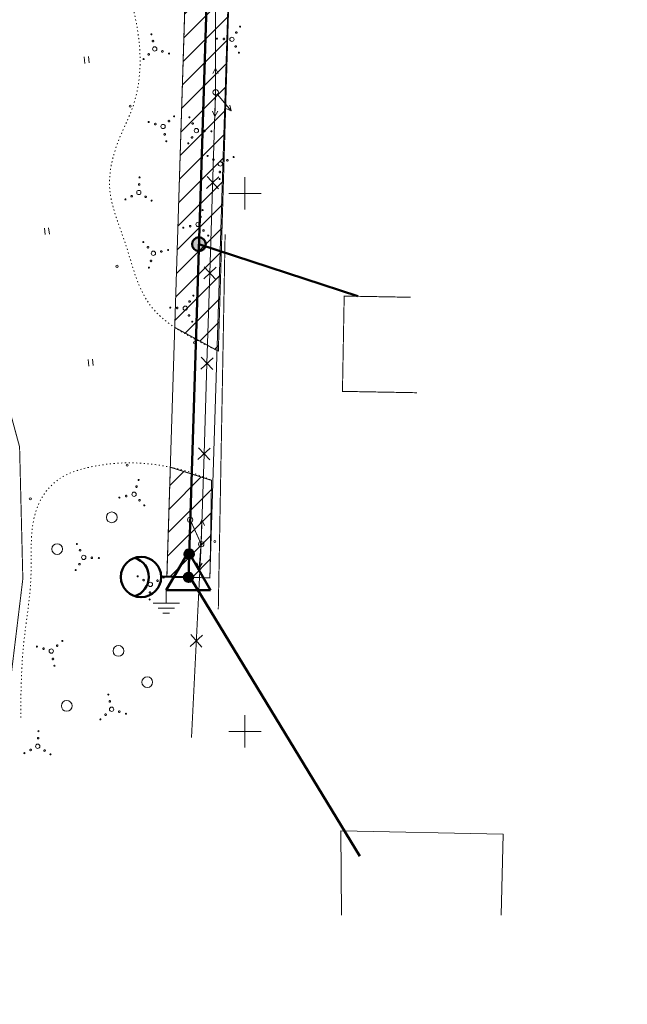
# Model space of a CAD drawing. Header units: millimetres. Extents: x 0 to 1188, y 0 to 841.
# Tile 2 of 76: x 141 to 254, y 0 to 183. Entities that reach past the tile are written whole.
import ezdxf

# ---------------------------------------------------------------- set-up
doc = ezdxf.new("R2010")
doc.units = ezdxf.units.MM
for name, pattern in [('K5LT32789', [0]), ('K5LT32797', [0]), ('K5LT32809', [0]), ('K5LT32813', [0]), ('K5LT32814', [0]), ('K5LT32815', [3.5, 2.5, -1]), ('K5LT32816', [3.2000000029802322, 3, -0.2000000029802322]), ('K5LT32817', [0.7000000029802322, 0.2000000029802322, -0.5]), ('K5LT32826', [1, 0.5, -0.5]), ('K5LT32827', [0]), ('K5LT_BASIC', [0]), ('K5LT_THIN', [0])]:
    doc.linetypes.add(name, pattern=pattern)
doc.layers.add('Системный слой', color=7, linetype='Continuous')
pattern_1 = [(45, (0, 0), (-2.121320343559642, 2.121320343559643), [])]

# ---------------------------------------------------------------- blocks, each defined once
blk = doc.blocks.new('U12')
at = {"layer": 'Системный слой', "color": 1, "linetype": 'K5LT32809', "lineweight": 18, "true_color": 0xff0000}
for p, q in [((183.7110717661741, 579.213126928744), (168.0410036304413, 79.51064309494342)), ((191.7071411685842, 578.9623798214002), (176.0370730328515, 79.25989598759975))]:
    blk.add_line(p, q, dxfattribs=at)
blk = doc.blocks.new('U13')
at = {"layer": 'Системный слой', "color": 1, "linetype": 'K5LT32809', "lineweight": 18, "true_color": 0xff0000}
for p, q in [((183.7110717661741, 579.213126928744), (168.0410036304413, 79.51064309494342)), ((191.7071411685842, 578.9623798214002), (176.0370730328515, 79.25989598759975))]:
    blk.add_line(p, q, dxfattribs=at)
blk = doc.blocks.new('U18')
at = {"layer": 'Системный слой', "color": 7, "linetype": 'K5LT32813', "lineweight": 18}
for p, q in [((177.099136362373, 169.5365158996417), (177.0680361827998, 189.2773323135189)), ((176.0246293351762, 135.9373237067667), (177.099136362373, 169.5365158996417)), ((175.4253866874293, 151.6708644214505), (177.6983791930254, 153.8029809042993)), ((177.6279411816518, 151.6004264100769), (175.4958246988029, 153.8734189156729)), ((174.8881330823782, 134.8712654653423), (177.1611255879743, 137.0033819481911)), ((177.0906875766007, 134.8008274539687), (174.9585710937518, 137.0738199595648)), ((175.4873757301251, 119.1377247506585), (176.0246293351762, 135.9373237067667)), ((174.3508794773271, 118.0716665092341), (176.6238719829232, 120.203782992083)), ((176.5534339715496, 118.0012284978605), (174.4213174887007, 120.2742210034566)), ((174.950122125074, 102.3381257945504), (175.4873757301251, 119.1377247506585)), ((173.813625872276, 101.272067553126), (176.0866183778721, 103.4041840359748)), ((176.0161803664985, 101.2016295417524), (173.8840638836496, 103.4746220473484)), ((174.412868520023, 85.53852683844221), (174.950122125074, 102.3381257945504)), ((172.6129478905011, 49.58355102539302), (174.412868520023, 85.53852683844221)), ((172.3573564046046, 66.51566629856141), (174.6684600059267, 68.60641156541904)), ((174.5582808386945, 66.40548713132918), (172.4675355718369, 68.71659073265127))]:
    blk.add_line(p, q, dxfattribs=at)
blk = doc.blocks.new('U107')
at = {"layer": 'Системный слой', "color": 7, "linetype": 'K5LT_BASIC', "lineweight": 50}
for p, q in [((172.0390383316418, 84.14009994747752), (167.9212344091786, 77.00785433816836)), ((176.1568422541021, 77.00785433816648), (172.0390383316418, 84.14009994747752)), ((167.9212344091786, 77.00785433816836), (176.1568422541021, 77.00785433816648))]:
    blk.add_line(p, q, dxfattribs=at)
blk = doc.blocks.new('U110')
at = {"layer": 'Системный слой'}
h = blk.add_hatch(color=7, dxfattribs=at)
h.paths.add_polyline_path([(172.1744428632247, 83.7031818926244), (171.7457197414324, 82.96922243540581), (171.7915337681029, 82.94431390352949), (171.8387889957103, 82.92226161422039), (171.8873075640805, 82.90314856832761), (171.9369068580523, 82.88704670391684), (171.9874001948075, 82.87401662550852), (172.0385975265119, 82.86410737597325), (172.0903061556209, 82.8573562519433), (172.1423314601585, 82.85378866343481), (172.1944776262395, 82.85341803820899), (172.2465483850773, 82.8562457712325), (172.2983477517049, 82.86226121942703), (172.3496807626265, 82.87144174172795), (172.4003542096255, 82.88375278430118), (172.4501773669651, 82.8991480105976), (172.4989627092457, 82.91756947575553), (172.546526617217, 82.93894784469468), (172.5926900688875, 82.96320265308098), (172.6372793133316, 82.99024261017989), (172.6801265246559, 83.01996594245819), (172.7210704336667, 83.0522607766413), (172.7599569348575, 83.08700556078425), (172.7966396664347, 83.12406952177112), (172.830980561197, 83.16331315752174), (172.8628503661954, 83.20458876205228), (172.8921291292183, 83.24774098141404), (172.91870665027, 83.29260739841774), (172.9424828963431, 83.33901914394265), (172.9633683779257, 83.38680153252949), (172.9812844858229, 83.43577471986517), (172.9961637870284, 83.48575437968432), (173.0079502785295, 83.53655239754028), (173.016599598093, 83.58797757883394), (173.0220791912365, 83.63983636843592), (173.0243684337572, 83.69193357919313), (173.0234587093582, 83.74407312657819), (173.0193534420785, 83.79605876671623), (173.0120680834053, 83.8476948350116), (173.001630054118, 83.89878698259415), (172.9880786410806, 83.94914290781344), (172.9714648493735, 83.99857308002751), (172.9518512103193, 84.04689145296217), (172.9293115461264, 84.09391616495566), (172.9039306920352, 84.1394702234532), (172.8758041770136, 84.18338217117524), (172.8450378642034, 84.22548673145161), (172.8117475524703, 84.26562543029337), (172.7760585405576, 84.30364719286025), (172.7381051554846, 84.33940891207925), (172.6980302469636, 84.37277598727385), (172.6559846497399, 84.40362283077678), (172.6121266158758, 84.43183334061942), (172.6058505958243, 84.43556660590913)])
h.paths.add_polyline_path([(171.3254193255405, 83.6624506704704), (171.3295147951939, 83.61046425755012), (171.3367904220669, 83.5588268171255), (171.3472188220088, 83.50773270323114), (171.3607607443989, 83.45737422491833), (171.3773652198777, 83.4079409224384), (171.3969697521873, 83.3596188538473), (171.4195005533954, 83.31258989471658), (171.4448728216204, 83.26703105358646), (171.4729910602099, 83.22311380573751), (171.5037494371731, 83.18100344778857), (171.5370321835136, 83.14085847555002), (171.5727140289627, 83.10282998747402), (171.6106606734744, 83.06706111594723), (171.6507292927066, 83.03368648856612), (171.692769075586, 83.00283172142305), (171.7366217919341, 82.9746129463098), (171.7456928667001, 82.96923813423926), (172.1744428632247, 83.7031818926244), (172.6058505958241, 84.43556660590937), (172.5601280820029, 84.46064272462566), (172.5129539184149, 84.48286789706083), (172.4645056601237, 84.50215847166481), (172.4149656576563, 84.5184418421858), (172.364520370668, 84.53165672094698), (172.3133596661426, 84.54175336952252), (172.2616761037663, 84.54869378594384), (172.2096642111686, 84.55245184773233), (172.1575197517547, 84.5530134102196), (172.1054389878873, 84.55037635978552), (172.0536179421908, 84.54455062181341), (172.0022516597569, 84.53555812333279), (171.9515334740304, 84.5234327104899), (171.9016542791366, 84.50822002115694), (171.8528018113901, 84.48997731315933), (171.8051599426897, 84.46877324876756), (171.7589079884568, 84.44468763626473), (171.714220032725, 84.41781112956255), (171.6712642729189, 84.38824488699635), (171.6302023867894, 84.35610019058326), (171.5911889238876, 84.32149802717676), (171.5543707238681, 84.28456863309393), (171.5198863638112, 84.24545100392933), (171.4878656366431, 84.20429237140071), (171.4584290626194, 84.16124764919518), (171.4316874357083, 84.11647884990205), (171.4077414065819, 84.07015447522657), (171.386681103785, 84.02244888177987), (171.368585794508, 83.97354162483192), (171.3535235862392, 83.923616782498), (171.3415511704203, 83.87286226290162), (171.3327136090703, 83.82146909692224), (171.3270441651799, 83.7696307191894), (171.3245641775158, 83.71754224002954), (171.3252829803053, 83.66539971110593)])
at = {"layer": 'Системный слой', "color": 7, "linetype": 'K5LT_THIN', "lineweight": 18}
blk.add_line((172.0323621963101, 79.70570605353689), (172.1744428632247, 83.7031818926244), dxfattribs=at)
at = {"layer": 'Системный слой', "color": 7, "linetype": 'K5LT_BASIC', "lineweight": 50}
blk.add_circle((172.1744428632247, 83.7031818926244), 0.8500000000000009, dxfattribs=at)
blk = doc.blocks.new('U109')
at = {"layer": 'Системный слой'}
blk.add_blockref('U110', (0, 0), dxfattribs=at)
blk = doc.blocks.new('U108')
at = {"layer": 'Системный слой'}
h = blk.add_hatch(color=7, dxfattribs=at)
h.paths.add_polyline_path([(172.0390383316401, 79.38526954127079), (172.8570856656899, 79.61613434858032), (172.841389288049, 79.6658634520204), (172.8226730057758, 79.7145364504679), (172.8010072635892, 79.76197014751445), (172.7764736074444, 79.80798601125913), (172.7491643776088, 79.85241084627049), (172.7191823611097, 79.89507744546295), (172.6866404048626, 79.93582521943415), (172.6516609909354, 79.97450080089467), (172.6143757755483, 80.01095862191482), (172.5749250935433, 80.04506146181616), (172.5334574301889, 80.07668096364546), (172.4901288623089, 80.10569811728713), (172.4451024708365, 80.13200370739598), (172.3985477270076, 80.155498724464), (172.3506398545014, 80.17609473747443), (172.3015591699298, 80.19371422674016), (172.2514904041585, 80.20829087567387), (172.2006220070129, 80.21976982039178), (172.149145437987, 80.22810785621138), (172.0972544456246, 80.2332736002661), (172.0451443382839, 80.23524760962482), (171.9930112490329, 80.23402245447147), (171.9410513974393, 80.22960274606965), (171.889460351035, 80.22200511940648), (171.838432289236, 80.21125817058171), (171.7881592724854, 80.19740234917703), (171.7388305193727, 80.18048980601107), (171.6906316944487, 80.16058419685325), (171.643744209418, 80.1377604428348), (171.5983445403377, 80.11210444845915), (171.5546035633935, 80.08371277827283), (171.5126859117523, 80.05269229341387), (171.4727493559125, 80.01915974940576), (171.4349442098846, 79.9832413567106), (171.3994127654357, 79.94507230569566), (171.3662887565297, 79.9047962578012), (171.3356968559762, 79.86256480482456), (171.3077522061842, 79.81853689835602), (171.2825599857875, 79.77287825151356), (171.2602150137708, 79.72576071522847), (171.2408013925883, 79.67736163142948), (171.2243921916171, 79.62786316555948), (171.2110491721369, 79.57745162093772), (171.2008225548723, 79.52631673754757), (171.1937508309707, 79.47465097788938), (171.1898606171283, 79.42264880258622), (171.1891665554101, 79.37050593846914), (171.1916712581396, 79.31841864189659), (171.1973652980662, 79.26658296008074), (171.2062272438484, 79.21519399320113), (171.2182237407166, 79.16444516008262), (171.220151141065, 79.15740166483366)])
h.paths.add_polyline_path([(172.6785583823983, 78.82534623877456), (172.7116899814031, 78.86561604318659), (172.742289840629, 78.90784172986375), (172.7702427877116, 78.95186436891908), (172.7954436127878, 78.9975182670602), (172.8177974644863, 79.04463159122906), (172.8372202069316, 79.09302701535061), (172.8536387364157, 79.1425223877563), (172.866991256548, 79.19293141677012), (172.8772275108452, 79.24406437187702), (172.8843089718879, 79.29572879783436), (172.8882089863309, 79.34773023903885), (172.8889128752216, 79.39987297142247), (172.8864179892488, 79.4519607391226), (172.8807337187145, 79.50379749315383), (172.8718814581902, 79.55518812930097), (172.8598945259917, 79.60593922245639), (172.8570941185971, 79.6161043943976), (172.0390383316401, 79.38526954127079), (171.2201511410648, 79.15740166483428), (171.2356653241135, 79.10761542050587), (171.2542032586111, 79.05887421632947), (171.2756951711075, 79.01136150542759), (171.3000601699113, 78.96525611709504), (171.3272065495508, 78.92073158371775), (171.3570321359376, 78.877955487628), (171.3894246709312, 78.83708883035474), (171.4242622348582, 78.79828542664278), (171.4614137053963, 78.76169132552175), (171.5007392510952, 78.72744426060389), (171.5420908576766, 78.69567313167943), (171.5853128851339, 78.66649751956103), (171.6302426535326, 78.64002723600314), (171.6767110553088, 78.61636191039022), (171.7245431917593, 78.5955906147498), (171.7735590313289, 78.57779152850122), (171.823574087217, 78.56303164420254), (171.8744001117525, 78.55136651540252), (171.9258458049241, 78.54284004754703), (171.9777175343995, 78.5374843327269), (172.0298200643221, 78.53531952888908), (172.0819572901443, 78.53635378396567), (172.1339329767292, 78.54058320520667), (172.1855514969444, 78.54799187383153), (172.2366185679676, 78.5585519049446), (172.2869419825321, 78.57222355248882), (172.3363323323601, 78.58895535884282), (172.3846037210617, 78.60868434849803), (172.4315744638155, 78.63133626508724), (172.477067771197, 78.65682585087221), (172.5209124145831, 78.68505716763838), (172.5629433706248, 78.71592395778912), (172.6030024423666, 78.74931004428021), (172.6409388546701, 78.78508976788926), (172.6766098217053, 78.82312846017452)])
at = {"layer": 'Системный слой', "color": 7, "linetype": 'K5LT_BASIC', "lineweight": 50}
blk.add_circle((172.0390383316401, 79.38526954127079), 0.8500000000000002, dxfattribs=at)
at = {"layer": 'Системный слой'}
blk.add_blockref('U109', (0, 0), dxfattribs=at)
blk = doc.blocks.new('U106')
at = {"layer": 'Системный слой'}
for name in ['U108', 'U107']:
    blk.add_blockref(name, (0, 0), dxfattribs=at)
blk = doc.blocks.new('U118')
at = {"layer": 'Системный слой'}
h = blk.add_hatch(color=7, dxfattribs=at)
h.paths.add_polyline_path([(173.9807023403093, 141.3029535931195), (173.4604318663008, 142.4669740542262), (173.4027924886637, 142.4394592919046), (173.3466033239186, 142.4090925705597), (173.29200537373, 142.3759500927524), (173.2391356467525, 142.3401150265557), (173.1881268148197, 142.3016772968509), (173.1391068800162, 142.2607333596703), (173.0921988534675, 142.2173859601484), (173.0475204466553, 142.1717438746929), (173.0051837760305, 142.1239216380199), (172.9652950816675, 142.0740392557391), (172.9279544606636, 142.0222219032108), (172.8932556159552, 141.9685996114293), (172.8612856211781, 141.913306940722), (172.832124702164, 141.8564826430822), (172.8058460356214, 141.7982693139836), (172.7825155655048, 141.7388130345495), (172.7621918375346, 141.6782630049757), (172.7449258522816, 141.6167711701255), (172.7307609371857, 141.5544918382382), (172.7197326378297, 141.4915812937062), (172.7118686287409, 141.4281974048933), (172.7071886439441, 141.3644992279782), (172.7057044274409, 141.3006466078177), (172.7074197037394, 141.2367997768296), (172.7123301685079, 141.1731189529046), (172.7204234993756, 141.1097639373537), (172.7316793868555, 141.0468937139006), (172.7460695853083, 140.9846660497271), (172.7635579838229, 140.9232370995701), (172.7841006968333, 140.8627610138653), (172.8076461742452, 140.8033895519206), (172.8341353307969, 140.7452717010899), (172.863501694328, 140.6885533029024), (172.8956715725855, 140.6333766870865), (172.930564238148, 140.5798803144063), (172.9680921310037, 140.5281984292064), (173.0081610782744, 140.4784607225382), (173.050670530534, 140.4307920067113), (173.0955138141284, 140.3853119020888), (173.1425783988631, 140.3421345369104), (173.1917461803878, 140.3013682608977), (173.2428937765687, 140.2631153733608), (173.2958928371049, 140.2274718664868), (173.3506103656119, 140.1945271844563), (173.406909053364, 140.1643639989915), (173.4646476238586, 140.1370580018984), (173.5236811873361, 140.1126777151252), (173.5838616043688, 140.0912843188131), (173.6450378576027, 140.0729314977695), (173.7070564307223, 140.0576653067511), (173.769761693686, 140.045524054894), (173.8329962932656, 140.0365382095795), (173.8966015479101, 140.03073031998), (173.9604178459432, 140.0281149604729), (174.0242850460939, 140.0286986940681), (174.088042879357, 140.0324800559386), (174.1515313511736, 140.0394495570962), (174.2145911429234, 140.0495897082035), (174.2770640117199, 140.0628750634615), (174.3387931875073, 140.079272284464), (174.3996237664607, 140.0987402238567), (174.459403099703, 140.1212300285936), (174.4967071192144, 140.1370358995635)])
h.paths.add_polyline_path([(174.6728843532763, 142.3737052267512), (174.618394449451, 142.4070250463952), (174.5623043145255, 142.4375742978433), (174.5047547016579, 142.4652763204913), (174.4458900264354, 142.4900615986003), (174.3858580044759, 142.5118679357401), (174.3248092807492, 142.5306406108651), (174.2628970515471, 142.5463325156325), (174.2002766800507, 142.5589042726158), (174.1371053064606, 142.5683243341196), (174.0735414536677, 142.5745690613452), (174.0097446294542, 142.5776227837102), (173.9458749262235, 142.5774778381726), (173.8820926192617, 142.57413458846), (173.8185577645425, 142.5676014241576), (173.7554297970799, 142.5578947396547), (173.6928671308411, 142.5450388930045), (173.6310267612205, 142.5290661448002), (173.5700638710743, 142.5100165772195), (173.5101314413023, 142.487937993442), (173.4604744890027, 142.466993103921), (173.9807023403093, 141.3029535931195), (174.4967071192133, 140.137035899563), (174.5544468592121, 140.1643394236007), (174.6107468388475, 140.1945001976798), (174.6654657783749, 140.2274425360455), (174.7184663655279, 140.2630837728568), (174.769615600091, 140.3013344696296), (174.8187851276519, 140.3420986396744), (174.8658515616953, 140.3852739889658), (174.9106967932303, 140.4307521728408), (174.9532082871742, 140.4784190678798), (174.9932793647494, 140.5281550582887), (175.0308094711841, 140.5798353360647), (175.0657044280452, 140.6333302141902), (175.0978766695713, 140.6885054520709), (175.1272454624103, 140.7452225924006), (175.1537371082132, 140.8033393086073), (175.1772851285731, 140.862709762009), (175.1978304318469, 140.9231849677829), (175.2153214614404, 140.984613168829), (175.2297143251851, 141.0468402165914), (175.2409729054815, 141.1097099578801), (175.249068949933, 141.1730646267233), (175.2539821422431, 141.2367452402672), (175.2557001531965, 141.3005919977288), (175.2542186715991, 141.3644446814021), (175.2495414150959, 141.4281430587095), (175.2416801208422, 141.4915272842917), (175.2306545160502, 141.5544383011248), (175.2164922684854, 141.6167182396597), (175.1992289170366, 141.6782108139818), (175.1789077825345, 141.7387617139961), (175.1555798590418, 141.798218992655), (175.1293036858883, 141.8564334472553), (175.1001452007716, 141.9132589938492), (175.0681775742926, 141.9685530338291), (175.03348102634, 142.0221768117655), (174.996142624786, 142.0739957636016), (174.9562560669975, 142.1238798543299), (174.9139214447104, 142.1717039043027), (174.8692449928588, 142.2173479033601), (174.8223388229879, 142.260697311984), (174.7733206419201, 142.3016433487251), (174.7223134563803, 142.3400832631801)])
at = {"layer": 'Системный слой', "color": 7, "linetype": 'K5LT_BASIC', "lineweight": 50}
blk.add_circle((173.9807023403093, 141.3029535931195), 1.275, dxfattribs=at)
blk = doc.blocks.new('U162')
at = {"layer": 'Системный слой', "color": 7, "linetype": 'K5LT_THIN', "lineweight": 18}
for p, q in [((167.9212344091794, 77.00785433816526), (167.9212344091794, 74.55455513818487)), ((167.9212344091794, 74.55455513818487), (165.4679352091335, 74.55455513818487)), ((167.9212344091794, 73.6345679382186), (166.3879224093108, 73.6345679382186)), ((167.9212344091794, 74.55455513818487), (170.3745336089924, 74.55455513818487)), ((167.9212344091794, 73.6345679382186), (169.4545464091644, 73.6345679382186)), ((167.9212344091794, 72.71458073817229), (167.3079096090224, 72.71458073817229)), ((167.9212344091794, 72.71458073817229), (168.5345592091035, 72.71458073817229))]:
    blk.add_line(p, q, dxfattribs=at)
blk = doc.blocks.new('U163')
at = {"layer": 'Системный слой', "color": 7, "linetype": 'K5LT_BASIC', "lineweight": 50}
blk.add_line((166.9712421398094, 79.50643159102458), (172.039038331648, 79.3852695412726), dxfattribs=at)
blk.add_circle((163.2221025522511, 79.4261050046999), 3.750000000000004, dxfattribs=at)
blk.add_arc((160.9279308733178, 79.44339965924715), 3.750000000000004, 287.3802958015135, 71.75587006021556, dxfattribs=at)
blk = doc.blocks.new('U234')
at = {"layer": 'Системный слой', "color": 7, "linetype": 'K5LT32797', "lineweight": 18}
blk.add_circle((174.412868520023, 85.53852683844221), 0.4999999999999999, dxfattribs=at)
blk = doc.blocks.new('U235')
at = {"layer": 'Системный слой', "color": 7, "linetype": 'K5LT32797', "lineweight": 18}
for p, q in [((174.368657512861, 85.04048528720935), (174.0149694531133, 81.05615287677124)), ((174.0149694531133, 81.05615287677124), (173.6053499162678, 82.09644698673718)), ((174.0149694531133, 81.05615287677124), (174.6014330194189, 82.00802497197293))]:
    blk.add_line(p, q, dxfattribs=at)
blk = doc.blocks.new('U236')
at = {"layer": 'Системный слой', "color": 7, "linetype": 'K5LT32797', "lineweight": 18}
for p, q in [((174.5567056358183, 90.03622746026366), (174.0249973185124, 89.05272033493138)), ((174.4288504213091, 86.03827135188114), (174.5567056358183, 90.03622746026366)), ((174.5567056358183, 90.03622746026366), (175.0244863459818, 89.02075653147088))]:
    blk.add_line(p, q, dxfattribs=at)
blk = doc.blocks.new('U237')
at = {"layer": 'Системный слой', "color": 7, "linetype": 'K5LT32797', "lineweight": 18}
blk.add_circle((172.3630055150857, 90.06506214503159), 0.4999999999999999, dxfattribs=at)
blk = doc.blocks.new('U238')
at = {"layer": 'Системный слой', "color": 7, "linetype": 'K5LT32797', "lineweight": 18}
blk.add_circle((177.099136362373, 169.5365158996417), 0.4999999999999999, dxfattribs=at)
blk = doc.blocks.new('U239')
at = {"layer": 'Системный слой', "color": 7, "linetype": 'K5LT32797', "lineweight": 18}
for p, q in [((177.0920469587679, 174.0365103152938), (176.5936230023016, 173.0357238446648)), ((177.0983486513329, 170.0365152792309), (177.0920469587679, 174.0365103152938)), ((177.0920469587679, 174.0365103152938), (177.593621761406, 173.0372992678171))]:
    blk.add_line(p, q, dxfattribs=at)
blk = doc.blocks.new('U240')
at = {"layer": 'Системный слой', "color": 7, "linetype": 'K5LT32797', "lineweight": 18}
for p, q in [((177.0831544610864, 169.0367713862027), (176.9552992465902, 165.0388152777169)), ((176.9552992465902, 165.0388152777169), (176.4875185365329, 166.0542862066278)), ((176.9552992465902, 165.0388152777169), (177.4870075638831, 166.0223224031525))]:
    blk.add_line(p, q, dxfattribs=at)
blk = doc.blocks.new('U265')
at = {"layer": 'Системный слой', "color": 7, "linetype": 'K5LT32797', "lineweight": 18}
blk.add_circle((177.099136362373, 169.5365158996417), 0.4999999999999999, dxfattribs=at)
blk = doc.blocks.new('U266')
at = {"layer": 'Системный слой', "color": 7, "linetype": 'K5LT32797', "lineweight": 18}
for p, q in [((177.4202346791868, 169.153245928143), (179.9890212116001, 166.0870861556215)), ((179.9890212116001, 166.0870861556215), (179.7300945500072, 167.1747244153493)), ((179.9890212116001, 166.0870861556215), (178.9635546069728, 166.532527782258))]:
    blk.add_line(p, q, dxfattribs=at)
blk = doc.blocks.new('U349')
at = {"layer": 'Системный слой', "color": 7, "linetype": 'K5LT32789', "const_width": 0.18}
for points in [[(143.9578758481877, 49.48434068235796, 0.9999999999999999), (144.2575774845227, 49.47096424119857, 1)], [(144.0657906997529, 50.78081836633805, 0.9999999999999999), (144.2655917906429, 50.77190073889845, 1)], [(141.4560610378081, 46.69311594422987, 0.9999999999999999), (141.6558621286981, 46.68419831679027, 1)], [(142.5598063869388, 47.29450009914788, 0.9999999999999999), (142.8595080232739, 47.28112365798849, 1)], [(145.1552986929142, 47.17865672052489, 0.9999999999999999), (145.4550003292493, 47.1652802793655, 1)], [(146.3009800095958, 46.47687497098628, 0.9999999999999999), (146.5007811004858, 46.46795734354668, 1)]]:
    blk.add_lwpolyline(points, format="xyb", close=True, dxfattribs=at)
at = {"layer": 'Системный слой', "color": 7, "linetype": 'K5LT32797', "lineweight": 18}
blk.add_circle((144.0408444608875, 47.97914428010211), 0.4, dxfattribs=at)
blk = doc.blocks.new('U350')
at = {"layer": 'Системный слой', "color": 7, "linetype": 'K5LT32789', "const_width": 0.18}
for points in [[(148.5353058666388, 67.62333476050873, 0.9999999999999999), (148.6702808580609, 67.4757483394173, 1.000000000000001)], [(143.7995062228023, 66.57825019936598, 0.9999999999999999), (143.9344812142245, 66.43066377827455, 1.000000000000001)], [(145.0052148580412, 66.22302719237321, 0.9999999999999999), (145.2076773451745, 66.00164756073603, 1.000000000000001)], [(147.5422503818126, 66.78289392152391, 0.9999999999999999), (147.7447128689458, 66.56151428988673, 1.000000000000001)], [(146.7585914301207, 64.30582334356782, 0.9999999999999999), (146.961053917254, 64.08444371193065, 1.000000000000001)], [(147.0724758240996, 62.99946968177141, 0.9999999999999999), (147.2074508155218, 62.85188326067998, 1.000000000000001)]]:
    blk.add_lwpolyline(points, format="xyb", close=True, dxfattribs=at)
at = {"layer": 'Системный слой', "color": 7, "linetype": 'K5LT32797', "lineweight": 18}
blk.add_circle((146.5365834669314, 65.6598916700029), 0.4, dxfattribs=at)
blk = doc.blocks.new('U351')
at = {"layer": 'Системный слой', "color": 7, "linetype": 'K5LT32789', "const_width": 0.18}
for points in [[(151.3036323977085, 85.6646221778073, 0.9999999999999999), (151.2947147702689, 85.46482108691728, 1)], [(151.9050165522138, 84.56087682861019, 0.9999999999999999), (151.8916401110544, 84.26117519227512, 1)], [(154.094857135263, 83.16280736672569, 0.9999999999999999), (154.0814806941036, 82.86310573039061, 1)], [(155.3913348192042, 83.05489251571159, 0.9999999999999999), (155.3824171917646, 82.85509142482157, 1)], [(151.087391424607, 80.81970320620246, 0.9999999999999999), (151.0784737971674, 80.61990211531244, 1)], [(151.7891731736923, 81.96538452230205, 0.9999999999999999), (151.7757967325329, 81.66568288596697, 1)]]:
    blk.add_lwpolyline(points, format="xyb", close=True, dxfattribs=at)
at = {"layer": 'Системный слой', "color": 7, "linetype": 'K5LT32797', "lineweight": 18}
blk.add_circle((152.5896607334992, 83.07983875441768), 0.4, dxfattribs=at)
blk = doc.blocks.new('U352')
at = {"layer": 'Системный слой', "color": 7, "linetype": 'K5LT32789', "const_width": 0.18}
for points in [[(162.855447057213, 97.54466092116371, 0.9999999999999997), (162.7078606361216, 97.40968592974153, 1.000000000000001)], [(162.5002240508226, 96.33895228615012, 0.9999999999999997), (162.2788444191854, 96.13648979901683, 1.000000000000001)], [(159.2766665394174, 94.27169132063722, 0.9999999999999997), (159.129080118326, 94.13671632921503, 1.000000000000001)], [(160.5830202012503, 94.58557571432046, 0.9999999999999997), (160.3616405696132, 94.38311322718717, 1.000000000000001)], [(163.060090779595, 93.80191676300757, 0.9999999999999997), (162.8387111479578, 93.59945427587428, 1.000000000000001)], [(163.9005316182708, 92.80886127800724, 0.9999999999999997), (163.7529451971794, 92.67388628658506, 1.000000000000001)]]:
    blk.add_lwpolyline(points, format="xyb", close=True, dxfattribs=at)
at = {"layer": 'Системный слой', "color": 7, "linetype": 'K5LT32797', "lineweight": 18}
blk.add_circle((161.9370885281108, 94.80758367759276), 0.3999999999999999, dxfattribs=at)
blk = doc.blocks.new('U353')
at = {"layer": 'Системный слой', "color": 7, "linetype": 'K5LT32789', "const_width": 0.18}
for points in [[(162.7056520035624, 79.55248976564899, 1), (162.5058509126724, 79.56140739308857, 1)], [(163.8513333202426, 78.8507080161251, 1), (163.5516316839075, 78.86408445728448, 1)], [(166.4468256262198, 78.73486463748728, 1), (166.1471239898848, 78.74824107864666, 1)], [(167.5505709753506, 79.33624879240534, 1), (167.3507698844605, 79.34516641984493, 1)], [(164.9408413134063, 75.24854637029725, 1), (164.7410402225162, 75.25746399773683, 1)], [(165.0487561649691, 76.54502405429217, 1), (164.7490545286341, 76.55840049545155, 1)]]:
    blk.add_lwpolyline(points, format="xyb", close=True, dxfattribs=at)
at = {"layer": 'Системный слой', "color": 7, "linetype": 'K5LT32797', "lineweight": 18}
blk.add_circle((164.9657875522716, 78.05022045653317), 0.4, dxfattribs=at)
blk = doc.blocks.new('U354')
at = {"layer": 'Системный слой', "color": 7, "linetype": 'K5LT32789', "const_width": 0.18}
for points in [[(157.2171868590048, 57.51272218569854, 0.9999999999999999), (157.0822118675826, 57.66030860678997, 1)], [(157.5310712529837, 56.20636852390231, 0.9999999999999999), (157.3286087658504, 56.42774815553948, 1)], [(155.7543568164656, 52.88885710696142, 0.9999999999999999), (155.6193818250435, 53.03644352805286, 1)], [(156.7474123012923, 53.72929794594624, 0.9999999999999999), (156.5449498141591, 53.95067757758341, 1)], [(159.2844478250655, 54.28916467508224, 0.9999999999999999), (159.0819853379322, 54.51054430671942, 1)], [(160.4901564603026, 53.93394166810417, 0.9999999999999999), (160.3551814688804, 54.0815280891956, 1)]]:
    blk.add_lwpolyline(points, format="xyb", close=True, dxfattribs=at)
at = {"layer": 'Системный слой', "color": 7, "linetype": 'K5LT32797', "lineweight": 18}
blk.add_circle((157.7530792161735, 54.8523001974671), 0.4, dxfattribs=at)
blk = doc.blocks.new('U355')
at = {"layer": 'Системный слой', "color": 7, "linetype": 'K5LT32789', "const_width": 0.18}
for points in [[(172.9488183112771, 131.6459655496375, 0.9999999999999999), (172.9577359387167, 131.8457666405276, 0.9999999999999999)], [(172.2470365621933, 130.5002842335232, 0.9999999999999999), (172.2604130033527, 130.7999858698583, 0.9999999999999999)], [(168.6448749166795, 129.4107762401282, 0.9999999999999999), (168.6537925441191, 129.6105773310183, 0.9999999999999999)], [(169.9413526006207, 129.3028613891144, 0.9999999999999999), (169.95472904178, 129.6025630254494, 0.9999999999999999)], [(172.1311931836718, 127.904791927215, 0.9999999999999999), (172.1445696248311, 128.20449356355, 0.9999999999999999)], [(172.7325773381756, 126.8010465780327, 0.9999999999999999), (172.7414949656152, 127.0008476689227, 0.9999999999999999)]]:
    blk.add_lwpolyline(points, format="xyb", close=True, dxfattribs=at)
at = {"layer": 'Системный слой', "color": 7, "linetype": 'K5LT32797', "lineweight": 18}
blk.add_circle((171.4465490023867, 129.3858300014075), 0.3999999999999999, dxfattribs=at)
blk = doc.blocks.new('U356')
at = {"layer": 'Системный слой', "color": 7, "linetype": 'K5LT32789', "const_width": 0.18}
for points in [[(163.5674824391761, 141.6231419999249, 1), (163.7150688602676, 141.7581169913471, 0.9999999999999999)], [(164.4079232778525, 140.6300865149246, 1), (164.6293029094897, 140.8325490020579, 0.9999999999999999)], [(166.8849938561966, 139.8464275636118, 1), (167.1063734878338, 140.0488900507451, 0.9999999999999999)], [(168.1913475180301, 140.160311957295, 1), (168.3389339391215, 140.2952869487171, 0.9999999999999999)], [(164.9677900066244, 138.093050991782, 1), (165.1891696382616, 138.2955134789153, 0.9999999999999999)], [(164.6125670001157, 136.8873423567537, 1), (164.7601534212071, 137.0223173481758, 0.9999999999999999)]]:
    blk.add_lwpolyline(points, format="xyb", close=True, dxfattribs=at)
at = {"layer": 'Системный слой', "color": 7, "linetype": 'K5LT32797', "lineweight": 18}
blk.add_circle((165.5309255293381, 139.6244196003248), 0.4, dxfattribs=at)
blk = doc.blocks.new('U357')
at = {"layer": 'Системный слой', "color": 7, "linetype": 'K5LT32789', "const_width": 0.18}
for points in [[(162.8465223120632, 153.7147646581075, 0.9999999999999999), (163.0463234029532, 153.7058470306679, 1)], [(162.7386074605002, 152.4182869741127, 0.9999999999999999), (163.0383090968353, 152.4049105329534, 1)], [(161.3405379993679, 150.2284463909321, 0.9999999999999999), (161.6402396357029, 150.2150699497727, 1)], [(163.9360303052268, 150.1126030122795, 0.9999999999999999), (164.2357319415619, 150.0992265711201, 1)], [(160.2367926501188, 149.6270622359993, 0.9999999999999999), (160.4365937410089, 149.6181446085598, 1)], [(165.0817116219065, 149.4108212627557, 0.9999999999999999), (165.2815127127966, 149.4019036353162, 1)]]:
    blk.add_lwpolyline(points, format="xyb", close=True, dxfattribs=at)
at = {"layer": 'Системный слой', "color": 7, "linetype": 'K5LT32797', "lineweight": 18}
blk.add_circle((162.8215760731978, 150.9130905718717), 0.4, dxfattribs=at)
blk = doc.blocks.new('U358')
at = {"layer": 'Системный слой', "color": 7, "linetype": 'K5LT32789', "const_width": 0.18}
for points in [[(169.314225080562, 165.1443751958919, 0.9999999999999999), (169.4492000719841, 164.9967887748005, 1.000000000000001)], [(164.5784254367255, 164.0992906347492, 0.9999999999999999), (164.7134004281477, 163.9517042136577, 1.000000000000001)], [(165.7841340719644, 163.7440676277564, 0.9999999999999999), (165.9865965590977, 163.5226879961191, 1.000000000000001)], [(168.3211695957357, 164.3039343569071, 0.9999999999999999), (168.523632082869, 164.0825547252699, 1.000000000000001)], [(167.5375106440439, 161.826863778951, 0.9999999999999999), (167.7399731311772, 161.6054841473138, 1.000000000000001)], [(167.8513950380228, 160.5205101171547, 0.9999999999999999), (167.9863700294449, 160.3729236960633, 1.000000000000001)]]:
    blk.add_lwpolyline(points, format="xyb", close=True, dxfattribs=at)
at = {"layer": 'Системный слой', "color": 7, "linetype": 'K5LT32797', "lineweight": 18}
blk.add_circle((167.3155026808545, 163.1809321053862), 0.4, dxfattribs=at)
blk = doc.blocks.new('U359')
at = {"layer": 'Системный слой', "color": 7, "linetype": 'K5LT32789', "const_width": 0.18}
for points in [[(172.2301524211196, 164.9938518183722, 0.9999999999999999), (172.22123479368, 164.7940507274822, 1)], [(172.8315365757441, 163.89010646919, 0.9999999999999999), (172.8181601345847, 163.590404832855, 1)], [(172.7156931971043, 161.2946141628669, 0.9999999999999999), (172.7023167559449, 160.9949125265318, 1)], [(175.0213771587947, 162.4920370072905, 0.9999999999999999), (175.0080007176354, 162.1923353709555, 1)], [(176.3178548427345, 162.3841221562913, 0.9999999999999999), (176.3089372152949, 162.1843210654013, 1)], [(172.0139114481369, 160.1489328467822, 0.9999999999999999), (172.0049938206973, 159.9491317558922, 1)]]:
    blk.add_lwpolyline(points, format="xyb", close=True, dxfattribs=at)
at = {"layer": 'Системный слой', "color": 7, "linetype": 'K5LT32797', "lineweight": 18}
blk.add_circle((173.5161807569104, 162.4090683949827), 0.4, dxfattribs=at)
blk = doc.blocks.new('U360')
at = {"layer": 'Системный слой', "color": 7, "linetype": 'K5LT32789', "const_width": 0.18}
for points in [[(174.3814014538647, 146.4978808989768, 0.9999999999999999), (174.1600218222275, 146.2954184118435, 1)], [(174.7366244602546, 147.7035895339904, 0.9999999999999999), (174.5890380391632, 147.5686145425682, 1)], [(172.4641976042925, 144.7445043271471, 0.9999999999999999), (172.2428179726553, 144.5420418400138, 1)], [(171.1578439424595, 144.4306199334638, 0.9999999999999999), (171.0102575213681, 144.2956449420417, 1)], [(174.9412681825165, 143.9608453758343, 0.9999999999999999), (174.7198885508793, 143.758382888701, 1)], [(175.7817090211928, 142.9677898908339, 0.9999999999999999), (175.6341226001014, 142.8328148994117, 1)]]:
    blk.add_lwpolyline(points, format="xyb", close=True, dxfattribs=at)
at = {"layer": 'Системный слой', "color": 7, "linetype": 'K5LT32797', "lineweight": 18}
blk.add_circle((173.8182659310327, 144.9665122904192), 0.4, dxfattribs=at)
blk = doc.blocks.new('U361')
at = {"layer": 'Системный слой', "color": 7, "linetype": 'K5LT32789', "const_width": 0.18}
for points in [[(175.690950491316, 157.7159745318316, 0.9999999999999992), (175.491149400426, 157.7248921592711, 1)], [(180.5358694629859, 157.4997335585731, 0.9999999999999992), (180.3360683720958, 157.5086511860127, 1)], [(176.8366318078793, 157.0141927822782, 0.9999999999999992), (176.5369301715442, 157.0275692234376, 1)], [(179.4321241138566, 156.8983494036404, 0.9999999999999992), (179.1324224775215, 156.9117258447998, 1)], [(178.0340546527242, 154.7085088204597, 0.9999999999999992), (177.7343530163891, 154.7218852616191, 1)], [(177.9261398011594, 153.4120311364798, 0.9999999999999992), (177.7263387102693, 153.4209487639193, 1)]]:
    blk.add_lwpolyline(points, format="xyb", close=True, dxfattribs=at)
at = {"layer": 'Системный слой', "color": 7, "linetype": 'K5LT32797', "lineweight": 18}
blk.add_circle((177.9510860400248, 156.2137052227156), 0.4, dxfattribs=at)
blk = doc.blocks.new('U362')
at = {"layer": 'Системный слой', "color": 7, "linetype": 'K5LT32789', "const_width": 0.18}
for points in [[(165.2306258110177, 180.2536111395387, 0.9999999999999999), (165.0956508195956, 180.4011975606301, 1)], [(165.5445102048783, 178.9472574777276, 0.9999999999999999), (165.342047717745, 179.1686371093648, 1)], [(163.7677957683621, 175.629746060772, 0.9999999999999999), (163.63282077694, 175.7773324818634, 1)], [(164.760851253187, 176.4701868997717, 0.9999999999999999), (164.5583887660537, 176.6915665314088, 1)], [(167.2978867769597, 177.0300536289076, 0.9999999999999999), (167.0954242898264, 177.2514332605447, 1)], [(168.5035954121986, 176.6748306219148, 0.9999999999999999), (168.3686204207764, 176.8224170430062, 1)]]:
    blk.add_lwpolyline(points, format="xyb", close=True, dxfattribs=at)
at = {"layer": 'Системный слой', "color": 7, "linetype": 'K5LT32797', "lineweight": 18}
blk.add_circle((165.7665181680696, 177.5931891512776), 0.4, dxfattribs=at)
blk = doc.blocks.new('U363')
at = {"layer": 'Системный слой', "color": 7, "linetype": 'K5LT32789', "const_width": 0.18}
for points in [[(181.6312079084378, 181.6435755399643, 0.9999999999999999), (181.6401255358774, 181.8433766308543, 0.9999999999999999)], [(177.3272645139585, 179.4083862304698, 0.9999999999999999), (177.3361821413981, 179.6081873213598, 0.9999999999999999)], [(178.6237421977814, 179.3004713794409, 0.9999999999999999), (178.6371186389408, 179.600173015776, 0.9999999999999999)], [(180.9294261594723, 180.4978942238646, 0.9999999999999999), (180.9428026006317, 180.7975958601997, 0.9999999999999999)], [(180.8135827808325, 177.9024019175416, 0.9999999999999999), (180.8269592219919, 178.2021035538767, 0.9999999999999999)], [(181.4149669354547, 176.798656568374, 0.9999999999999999), (181.4238845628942, 176.9984576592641, 0.9999999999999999)]]:
    blk.add_lwpolyline(points, format="xyb", close=True, dxfattribs=at)
at = {"layer": 'Системный слой', "color": 7, "linetype": 'K5LT32797', "lineweight": 18}
blk.add_circle((180.1289385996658, 179.3834399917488), 0.3999999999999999, dxfattribs=at)
blk = doc.blocks.new('U435')
at = {"layer": 'Системный слой', "color": 7, "linetype": 'K5LT32797', "lineweight": 18}
blk.add_circle((149.4201576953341, 55.47143332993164), 0.9999999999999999, dxfattribs=at)
blk = doc.blocks.new('U436')
at = {"layer": 'Системный слой', "color": 7, "linetype": 'K5LT32797', "lineweight": 18}
blk.add_circle((159.0314030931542, 65.69195214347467), 0.9999999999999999, dxfattribs=at)
blk = doc.blocks.new('U437')
at = {"layer": 'Системный слой', "color": 7, "linetype": 'K5LT32797', "lineweight": 18}
blk.add_circle((157.7891698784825, 90.52251607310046), 0.9999999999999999, dxfattribs=at)
blk = doc.blocks.new('U438')
at = {"layer": 'Системный слой', "color": 7, "linetype": 'K5LT32797', "lineweight": 18}
blk.add_circle((147.6383309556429, 84.63028576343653), 0.9999999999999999, dxfattribs=at)
blk = doc.blocks.new('U439')
at = {"layer": 'Системный слой', "color": 7, "linetype": 'K5LT32797', "lineweight": 18}
blk.add_circle((164.387668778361, 59.88191099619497), 0.9999999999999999, dxfattribs=at)
blk = doc.blocks.new('U453')
at = {"layer": 'Системный слой', "color": 7, "linetype": 'K5LT32797', "lineweight": 18}
for p, q in [((153.5493583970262, 118.654355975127), (153.400929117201, 119.8451409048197)), ((154.3432150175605, 118.7533088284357), (154.1947857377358, 119.9440937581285))]:
    blk.add_line(p, q, dxfattribs=at)
blk = doc.blocks.new('U454')
at = {"layer": 'Системный слой', "color": 7, "linetype": 'K5LT32797', "lineweight": 18}
for p, q in [((145.412255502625, 143.0766059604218), (145.2638262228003, 144.2673908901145)), ((146.2061121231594, 143.1755588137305), (146.0576828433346, 144.3663437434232))]:
    blk.add_line(p, q, dxfattribs=at)
blk = doc.blocks.new('U455')
at = {"layer": 'Системный слой', "color": 7, "linetype": 'K5LT32797', "lineweight": 18}
for p, q in [((152.8049588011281, 174.9132526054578), (152.6565295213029, 176.1040375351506)), ((153.5988154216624, 175.0122054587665), (153.4503861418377, 176.2029903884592))]:
    blk.add_line(p, q, dxfattribs=at)

msp = doc.modelspace()

# ---------------------------------------------------------------- hatches: boundary and pattern name
at = {"layer": 'Системный слой'}
h = msp.add_hatch(dxfattribs=at)
h.set_pattern_fill('Металл', angle=45, style=0, pattern_type=0)
h.set_pattern_definition(pattern_1)
h.paths.add_polyline_path([(174.6437927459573, 290.066850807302), (169.4935516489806, 125.8309172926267), (177.5965095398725, 121.4136227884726), (182.8385137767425, 296.1509014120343), (178.7668959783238, 293.9297850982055)])
h = msp.add_hatch(dxfattribs=at)
h.set_pattern_fill('Металл', angle=45, style=0, pattern_type=0)
h.set_pattern_definition(pattern_1)
h.paths.add_polyline_path([(176.0370730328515, 79.25989598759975), (176.3289053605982, 97.40756121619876), (168.6786332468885, 99.8440009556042), (168.0410036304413, 79.51064309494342)])

# ---------------------------------------------------------------- linework, layer by layer
at = {"layer": 'Системный слой', "color": 7, "linetype": 'K5LT_BASIC', "lineweight": 50}
for p, q in [((187.7091064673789, 579.0877533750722), (172.0390383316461, 79.38526954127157)), ((173.9807023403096, 141.302953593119), (203.5090398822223, 131.6151655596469)), ((172.6785583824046, 78.82534623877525), (203.8640990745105, 27.56657087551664))]:
    msp.add_line(p, q, dxfattribs=at)
at = {"layer": 'Системный слой', "color": 3, "linetype": 'K5LT32814', "lineweight": 18, "true_color": 0x00ff00}
for p, q in [((182.5383635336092, 153.7360102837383), (182.5389100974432, 147.7360103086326)), ((185.5386368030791, 150.7362835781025), (179.5386368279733, 150.7357370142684)), ((182.5474729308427, 53.73601069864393), (182.5480194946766, 47.73601072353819)), ((185.5477462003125, 50.73628399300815), (179.5477462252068, 50.73573742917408))]:
    msp.add_line(p, q, dxfattribs=at)
at = {"layer": 'Системный слой', "color": 5, "linetype": 'K5LT32827', "lineweight": 18, "true_color": 0x0000ff}
for p, q in [((200.3714817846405, 32.24227162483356), (230.556371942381, 31.65133494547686)), ((200.49884122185, 16.5433695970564), (200.3714817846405, 32.24227162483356)), ((230.556371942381, 31.65133494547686), (230.1820425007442, 16.5433695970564))]:
    msp.add_line(p, q, dxfattribs=at)
at = {"layer": 'Системный слой', "color": 7, "linetype": 'K5LT32815', "const_width": 0.18}
msp.add_lwpolyline([(143.0558317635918, 327.3257871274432), (132.6235525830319, 245.4455236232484), (128.6725393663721, 200.2900596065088), (132.0206183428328, 152.6846141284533), (136.1615406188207, 120.1590379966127), (140.6545616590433, 103.6459770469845), (141.2612730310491, 79.10053182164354), (137.6034570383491, 48.92637854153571)], dxfattribs=at)
at = {"layer": 'Системный слой', "color": 3, "linetype": 'K5LT32814', "true_color": 0x00ff00, "const_width": 0.18}
for points in [[(169.4935516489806, 125.8309172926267), (177.5965095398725, 121.4136227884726), (182.8385137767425, 296.1509014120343), (178.7668959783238, 293.9297850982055), (174.6437927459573, 290.066850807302)], [(168.0410036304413, 79.51064309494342), (176.0370730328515, 79.25989598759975), (176.3289053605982, 97.40756121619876), (168.678633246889, 99.8440009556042)]]:
    msp.add_lwpolyline(points, close=True, dxfattribs=at)
at = {"layer": 'Системный слой', "color": 8, "linetype": 'K5LT32816', "true_color": 0x808080, "const_width": 0.18}
msp.add_lwpolyline([(177.5867968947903, 73.44376374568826), (178.854826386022, 143.1551332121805)], dxfattribs=at)
at = {"layer": 'Системный слой', "color": 7, "linetype": 'K5LT32789', "const_width": 0.18}
msp.add_lwpolyline([(200.6633630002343, 113.9410004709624), (200.9856858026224, 131.6610646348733), (213.3498201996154, 131.4361646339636), (200.9856858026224, 131.6610646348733), (200.6633630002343, 113.9410004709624), (214.4962446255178, 113.689384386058)], dxfattribs=at)
at = {"layer": 'Системный слой', "color": 7, "linetype": 'K5LT32826', "const_width": 0.18}
msp.add_lwpolyline([(172.3630055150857, 90.06506214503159), (174.412868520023, 85.53852683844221)], dxfattribs=at)
at = {"layer": 'Системный слой', "color": 7, "linetype": 'K5LT32797', "lineweight": 18}
for centre in [(161.2045754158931, 166.9580175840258), (158.7661608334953, 137.1877952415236), (173.207569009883, 122.9870174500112), (160.6592810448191, 100.236197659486), (142.641803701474, 93.95536474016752), (176.9535185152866, 86.03056098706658), (174.412868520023, 85.53852683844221)]:
    msp.add_circle(centre, 0.2, dxfattribs=at)
at = {"layer": 'Системный слой', "color": 7, "linetype": 'K5LT32817', "lineweight": 18}
for points, knots in [([(177.5965095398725, 121.4136227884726), (176.2990225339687, 122.0632472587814), (171.9131792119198, 124.2591468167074), (163.2913481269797, 129.2878427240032), (160.8931517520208, 141.1241740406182), (156.2197381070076, 151.5449824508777), (158.6563084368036, 160.2878729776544), (164.9327503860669, 172.5596128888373), (162.2775717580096, 186.3130999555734), (156.56284215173, 198.6486470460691), (155.6861465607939, 213.6739035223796), (154.8892541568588, 230.4264202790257), (164.096911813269, 245.1286197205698), (160.094898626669, 252.7436907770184), (161.201578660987, 259.0972720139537), (164.3507150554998, 269.2342381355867), (170.4791218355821, 277.5364916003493), (172.300101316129, 288.0406183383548), (176.7108981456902, 292.0184369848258), (181.2669193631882, 296.4126017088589), (186.4751424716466, 296.5943756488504), (189.3374848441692, 296.3902130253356), (190.27921513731, 296.323042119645)], [0, 0, 0, 0, 2.191738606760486, 7.408646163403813, 14.05383026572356, 19.31484368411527, 24.14326651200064, 26.92280829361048, 40.00678802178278, 42.60305045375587, 47.3411319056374, 62.23035215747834, 67.43784123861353, 70.83536184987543, 74.08437599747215, 76.81639027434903, 86.78963555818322, 89.11242195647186, 92.34501050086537, 95.39038823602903, 98.29801829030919, 99.72371135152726, 99.72371135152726, 99.72371135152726, 99.72371135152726]), ([(140.8683846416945, 53.29697340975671), (140.9014705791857, 57.48995320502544), (140.9526462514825, 63.97544449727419), (142.1403836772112, 72.72950648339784), (143.023300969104, 80.19646974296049), (142.5674452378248, 87.19425389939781), (143.9754838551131, 93.55498597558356), (147.7727166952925, 98.2111777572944), (154.3293479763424, 100.2422001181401), (161.3097010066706, 100.9202124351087), (168.3275024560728, 100.0732776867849), (173.1460336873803, 98.77270966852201), (175.7504263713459, 97.65567354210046), (176.3289053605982, 97.40756121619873)], [0, 0, 0, 0, 6.279390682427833, 9.712647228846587, 13.24655100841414, 17.53316574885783, 20.1838069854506, 22.83360247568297, 26.09988140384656, 30.14184287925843, 33.33678233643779, 36.64240381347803, 37.58629030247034, 37.58629030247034, 37.58629030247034, 37.58629030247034])]:
    msp.add_open_spline(points, degree=3, knots=knots, dxfattribs=at)

# ---------------------------------------------------------------- block references
at = {"layer": 'Системный слой'}
for name in ['U18', 'U12', 'U13', 'U363', 'U362', 'U455', 'U239', 'U240', 'U238', 'U265', 'U266', 'U358', 'U359', 'U361', 'U357', 'U360', 'U454', 'U356', 'U118', 'U355', 'U453', 'U352', 'U437', 'U237', 'U236', 'U234', 'U438', 'U351', 'U106', 'U235', 'U163', 'U353', 'U162', 'U350', 'U436', 'U439', 'U354', 'U435', 'U349']:
    msp.add_blockref(name, (0, 0), dxfattribs=at)

doc.saveas('drawing.dxf')
